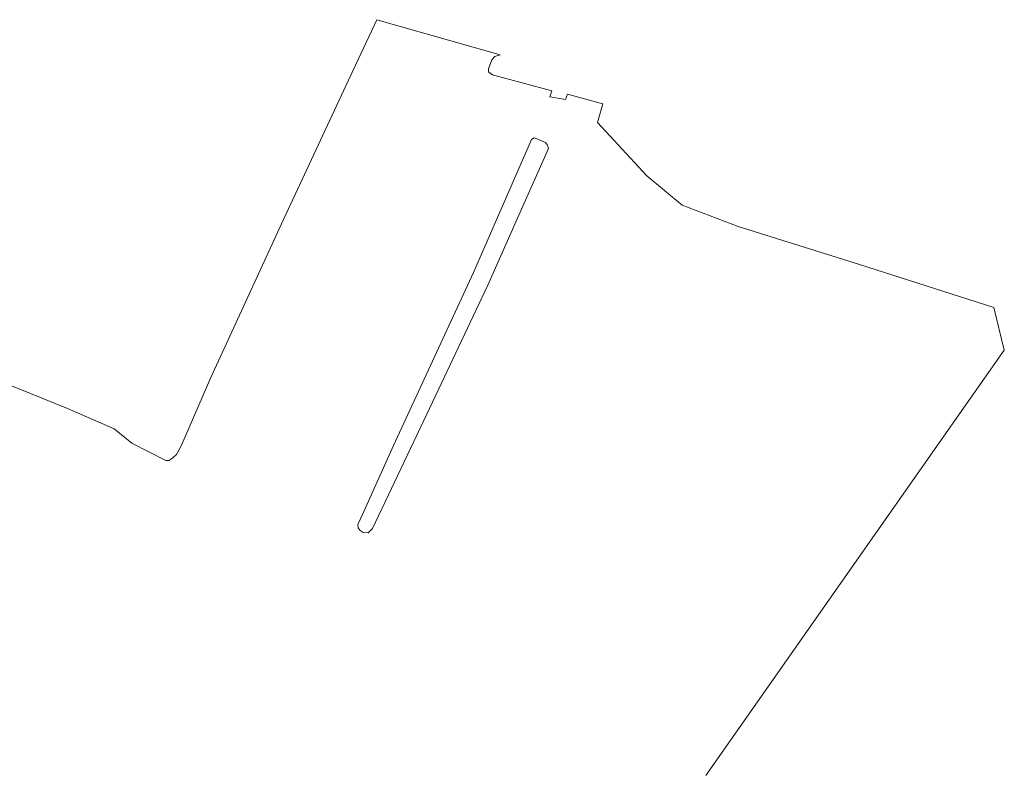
# Model space of a CAD drawing. Extents: x 196936 to 200438, y 361224 to 364196.
# Tile 217 of 256: x 200098 to 200245, y 362824 to 362936. Entities that reach past the tile are written whole.
import ezdxf

# ---------------------------------------------------------------- set-up
doc = ezdxf.new("R2010")
doc.units = 0
doc.layers.add('B-ME-GR-BOUWLAND_AKKERBOUW-GV', color=80, linetype='Continuous', lineweight=13)

msp = doc.modelspace()

# ---------------------------------------------------------------- linework, layer by layer
at = {"layer": 'B-ME-GR-BOUWLAND_AKKERBOUW-GV'}
msp.add_polyline3d([(200090.846, 362883.61, 23.035), (200105.605, 362877.642, 23.072), (200112.548, 362874.611, 23.042), (200115.182, 362872.486, 22.997), (200120.281, 362869.912, 22.997), (200120.732, 362869.892, 23.027), (200121.322, 362870.274, 22.99), (200121.849, 362870.781, 22.99), (200122.616, 362872.198, 22.93), (200126.976, 362882.274, 22.9), (200137.818, 362905.8, 22.937), (200148.534, 362928.836, 22.967), (200151.703, 362935.595, 22.915), (200170.083, 362930.333, 22.678), (200169.265, 362930.118, 22.678), (200168.826, 362929.625, 22.692), (200168.315, 362928.292, 22.572), (200168.345, 362927.804, 22.46), (200168.951, 362927.36, 22.408), (200177.76, 362924.977, 22.325), (200177.469, 362924.103, 22.355), (200179.815, 362923.703, 22.348), (200180.094, 362924.508, 22.31), (200185.367, 362923.06, 22.305), (200184.586, 362920.287, 22.3), (200191.941, 362912.303, 22.275), (200197.194, 362907.947, 22.3), (200205.501, 362904.796, 22.325), (200223.43, 362899.183, 22.152), (200243.596, 362892.704, 22.04), (200245.169, 362886.361, 22.085), (200218.424, 362848.262, 22.418), (200200.725, 362822.949, 22.982)], dxfattribs=at)
msp.add_polyline3d([(200154.192, 362872.126, 22.58), (200149.546, 362861.871, 22.52), (200148.861, 362860.355, 22.512), (200148.917, 362859.848, 22.498), (200149.222, 362859.47, 22.49), (200149.669, 362859.18, 22.482), (200150.415, 362859.139, 22.498), (200151.059, 362859.753, 22.52), (200159.54, 362877.675, 22.46), (200168.248, 362896.013, 22.46), (200172.867, 362906.443, 22.46), (200177.265, 362916.414, 22.355), (200177.122, 362916.907, 22.37), (200176.818, 362917.285, 22.4), (200175.805, 362917.756, 22.445), (200175.12, 362917.986, 22.445), (200174.734, 362917.726, 22.43), (200166.099, 362897.899, 22.535)], close=True, dxfattribs=at)

doc.saveas('drawing.dxf')
